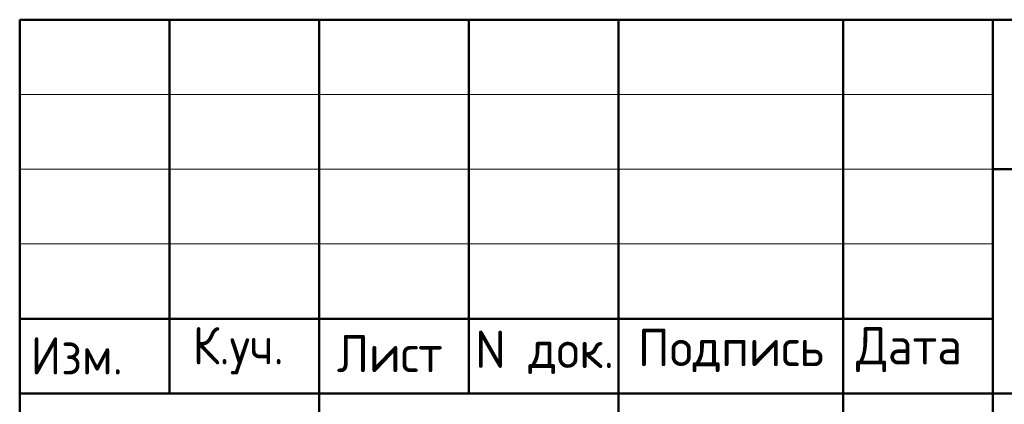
# Model space of a CAD drawing. Header units: millimetres. Extents: x 0 to 74351, y 0 to 35640.
# Tile 4 of 8: x 27600 to 35493, y 4113 to 7200. Entities that reach past the tile are written whole.
import ezdxf

# ---------------------------------------------------------------- set-up
doc = ezdxf.new("R2010")
doc.units = ezdxf.units.MM
doc.layers.add('Standard', color=7, linetype='Continuous', lineweight=25)
doc.styles.add('ISOCPEUR', font='isocpeur.ttf')

msp = doc.modelspace()

# ---------------------------------------------------------------- linework, layer by layer
at = {"layer": 'Standard', "color": 7, "linetype": 'Continuous', "lineweight": 50, "transparency": 33554687}
for p, q in [((27600, 600), (27600, 7200)), ((27600, 7200), (49800, 7200)), ((28800, 4200), (28800, 7200)), ((30000, 600), (30000, 7200)), ((31200, 4200), (31200, 7200)), ((32400, 600), (32400, 7200)), ((34200, 600), (34200, 7200)), ((35400, 600), (35400, 7200)), ((35400, 6000), (49800, 6000)), ((27600, 4800), (35400, 4800)), ((27600, 4800), (35400, 4800)), ((27600, 4200), (35400, 4200)), ((27600, 4200), (35400, 4200)), ((35400, 4200), (49800, 4200))]:
    msp.add_line(p, q, dxfattribs=at)
at = {"layer": 'Standard', "color": 7, "linetype": 'Continuous', "lineweight": 13, "transparency": 33554687}
for p, q in [((27600, 6600), (35400, 6600)), ((27600, 6000), (35400, 6000)), ((27600, 5400), (35400, 5400))]:
    msp.add_line(p, q, dxfattribs=at)

# ---------------------------------------------------------------- texts
at = {"layer": 'Standard', "color": 7, "linetype": 'Continuous', "lineweight": 25, "transparency": 33554687, "char_height": 300, "attachment_point": 7, "style": 'ISOCPEUR'}
for s, insert, width in [('\\W0.93;К.уч.', (28987.2, 4353), 979.214), ('\\W0.94;Лист', (30143, 4371.4), 1040.312), ('\\W0.96;Подпись', (32555.3, 4371.4), 1613.136), ('\\W0.94;Дата', (34305.2, 4371.4), 1161.283), ('\\W0.93;Изм.', (27688.8, 4353), 903.476), ('\\W0.95;N док.', (31251, 4356.8), 1281.75)]:
    msp.add_mtext(s, dxfattribs=dict(at, insert=insert, width=width))

doc.saveas('drawing.dxf')
